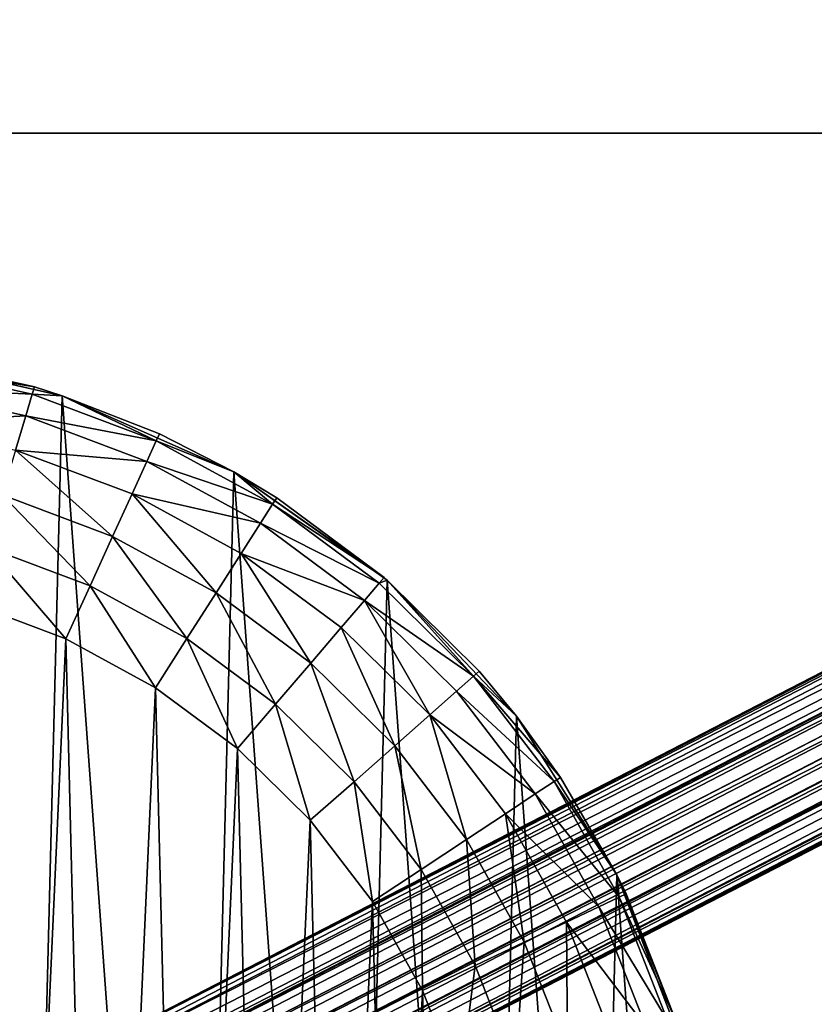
# Model space of a CAD drawing. Header units: millimetres. Extents: x -336 to 335, y 1 to 253.
# Tile 76 of 155: x 5 to 23, y 134 to 156. Entities that reach past the tile are written whole.
import ezdxf

# ---------------------------------------------------------------- set-up
doc = ezdxf.new("R2010")
doc.units = ezdxf.units.MM
doc.header["$LTSCALE"] = 25.4
doc.layers.get('0').update_dxf_attribs({"true_color": 0xff5454})

# ---------------------------------------------------------------- blocks, each defined once
blk = doc.blocks.new('COBA-ANTIQUE-III-9043.STL')
at = {"color": 39, "true_color": 0x42361f}
mesh = blk.add_polyface(dxfattribs=at)
corners = [(-65.316, 252.697, 161.661), (64.25, 1.275, 161.661), (-126.244, 62.203, 161.661), (125.177, 191.769, 161.661)]
mesh.append_faces([[corners[k] for k in face] for face in [(0, 1, 2), (1, 0, 3)]], dxfattribs={"vtx0": -1, "color": 39})
mesh = blk.add_polyface(dxfattribs=at)
corners = [(64.25, 1.275, 167.061), (-65.316, 252.697, 167.061), (-126.244, 62.203, 167.061), (125.177, 191.769, 167.061)]
mesh.append_faces([[corners[k] for k in face] for face in [(0, 1, 2), (1, 0, 3)]], dxfattribs={"vtx0": -1, "color": 39})
at = {"color": 250, "true_color": 0x262626}
mesh = blk.add_polyface(dxfattribs=at)
corners = [(83.643, 172.209, 151.211), (83.842, 172.124, 150.811), (-86.257, 84.466, 150.811)]
mesh.append_faces([[corners[k] for k in face] for face in [(0, 1, 2)]], dxfattribs={"color": 250})
mesh = blk.add_polyface(dxfattribs=at)
corners = [(4.265, 131.371, 151.661), (83.643, 172.209, 151.211), (-86.257, 84.466, 150.811)]
mesh.append_faces([[corners[k] for k in face] for face in [(0, 1, 2)]], dxfattribs={"color": 250})
mesh = blk.add_polyface(dxfattribs=at)
corners = [(83.642, 172.209, 152.109), (83.568, 172.239, 151.661), (4.265, 131.371, 151.661)]
mesh.append_faces([[corners[k] for k in face] for face in [(0, 1, 2)]], dxfattribs={"color": 250})
mesh = blk.add_polyface(dxfattribs=at)
corners = [(83.568, 172.239, 151.661), (83.643, 172.209, 151.211), (4.265, 131.371, 151.661)]
mesh.append_faces([[corners[k] for k in face] for face in [(0, 1, 2)]], dxfattribs={"color": 250})
mesh = blk.add_polyface(dxfattribs=at)
corners = [(83.642, 172.209, 152.109), (4.265, 131.371, 151.661), (4.277, 131.358, 151.906)]
mesh.append_faces([[corners[k] for k in face] for face in [(0, 1, 2)]], dxfattribs={"color": 250})
mesh = blk.add_polyface(dxfattribs=at)
corners = [(83.842, 172.124, 152.511), (83.642, 172.209, 152.109), (4.277, 131.358, 151.906)]
mesh.append_faces([[corners[k] for k in face] for face in [(0, 1, 2)]], dxfattribs={"color": 250})
mesh = blk.add_polyface(dxfattribs=at)
corners = [(-86.257, 84.466, 150.811), (84.336, 171.855, 150.291), (-86.325, 83.907, 150.291), (83.842, 172.124, 150.811)]
mesh.append_faces([[corners[k] for k in face] for face in [(0, 1, 2), (1, 0, 3)]], dxfattribs={"vtx0": -1, "color": 250})
mesh = blk.add_polyface(dxfattribs=at)
corners = [(83.842, 172.124, 152.511), (4.277, 131.358, 151.906), (4.42, 131.195, 152.511)]
mesh.append_faces([[corners[k] for k in face] for face in [(0, 1, 2)]], dxfattribs={"color": 250})
mesh = blk.add_polyface(dxfattribs=at)
corners = [(84.336, 171.855, 153.031), (83.842, 172.124, 152.511), (4.42, 131.195, 152.511)]
mesh.append_faces([[corners[k] for k in face] for face in [(0, 1, 2)]], dxfattribs={"color": 250})
mesh = blk.add_polyface(dxfattribs=at)
corners = [(-86.325, 83.907, 150.291), (84.482, 171.754, 150.189), (-86.327, 83.729, 150.189), (84.336, 171.855, 150.291)]
mesh.append_faces([[corners[k] for k in face] for face in [(0, 1, 2), (1, 0, 3)]], dxfattribs={"vtx0": -1, "color": 250})
mesh = blk.add_polyface(dxfattribs=at)
corners = [(84.482, 171.754, 150.189), (-86.279, 83.304, 150.022), (-86.327, 83.729, 150.189), (84.8, 171.468, 150.022)]
mesh.append_faces([[corners[k] for k in face] for face in [(0, 1, 2), (1, 0, 3)]], dxfattribs={"vtx0": -1, "color": 250})
mesh = blk.add_polyface(dxfattribs=at)
corners = [(84.336, 171.855, 153.031), (4.42, 131.195, 152.511), (4.806, 130.694, 153.133)]
mesh.append_faces([[corners[k] for k in face] for face in [(0, 1, 2)]], dxfattribs={"color": 250})
mesh = blk.add_polyface(dxfattribs=at)
corners = [(84.482, 171.754, 153.133), (84.336, 171.855, 153.031), (4.806, 130.694, 153.133)]
mesh.append_faces([[corners[k] for k in face] for face in [(0, 1, 2)]], dxfattribs={"color": 250})
mesh = blk.add_polyface(dxfattribs=at)
corners = [(84.8, 171.468, 153.3), (84.482, 171.754, 153.133), (4.806, 130.694, 153.133)]
mesh.append_faces([[corners[k] for k in face] for face in [(0, 1, 2)]], dxfattribs={"color": 250})
mesh = blk.add_polyface(dxfattribs=at)
corners = [(84.8, 171.468, 150.022), (-86.127, 82.877, 149.961), (-86.279, 83.304, 150.022), (85.06, 171.095, 149.961)]
mesh.append_faces([[corners[k] for k in face] for face in [(0, 1, 2), (1, 0, 3)]], dxfattribs={"vtx0": -1, "color": 250})
mesh = blk.add_polyface(dxfattribs=at)
corners = [(84.8, 171.468, 153.3), (4.806, 130.694, 153.133), (5.03, 130.348, 153.303)]
mesh.append_faces([[corners[k] for k in face] for face in [(0, 1, 2)]], dxfattribs={"color": 250})
mesh = blk.add_polyface(dxfattribs=at)
corners = [(85.06, 171.095, 153.361), (84.8, 171.468, 153.3), (5.03, 130.348, 153.303)]
mesh.append_faces([[corners[k] for k in face] for face in [(0, 1, 2)]], dxfattribs={"color": 250})
mesh = blk.add_polyface(dxfattribs=at)
corners = [(85.06, 171.095, 149.961), (-85.866, 82.504, 150.022), (-86.127, 82.877, 149.961), (85.213, 170.667, 150.022)]
mesh.append_faces([[corners[k] for k in face] for face in [(0, 1, 2), (1, 0, 3)]], dxfattribs={"vtx0": -1, "color": 250})
mesh = blk.add_polyface(dxfattribs=at)
corners = [(85.06, 171.095, 153.361), (5.03, 130.348, 153.303), (5.245, 129.964, 153.361)]
mesh.append_faces([[corners[k] for k in face] for face in [(0, 1, 2)]], dxfattribs={"color": 250})
mesh = blk.add_polyface(dxfattribs=at)
corners = [(85.213, 170.667, 153.3), (85.06, 171.095, 153.361), (5.245, 129.964, 153.361)]
mesh.append_faces([[corners[k] for k in face] for face in [(0, 1, 2)]], dxfattribs={"color": 250})
mesh = blk.add_polyface(dxfattribs=at)
corners = [(85.213, 170.667, 150.022), (-85.548, 82.218, 150.189), (-85.866, 82.504, 150.022), (85.261, 170.243, 150.189)]
mesh.append_faces([[corners[k] for k in face] for face in [(0, 1, 2), (1, 0, 3)]], dxfattribs={"vtx0": -1, "color": 250})
mesh = blk.add_polyface(dxfattribs=at)
corners = [(85.213, 170.667, 153.3), (5.245, 129.964, 153.361), (5.434, 129.565, 153.303)]
mesh.append_faces([[corners[k] for k in face] for face in [(0, 1, 2)]], dxfattribs={"color": 250})
mesh = blk.add_polyface(dxfattribs=at)
corners = [(85.261, 170.243, 153.133), (85.213, 170.667, 153.3), (5.434, 129.565, 153.303)]
mesh.append_faces([[corners[k] for k in face] for face in [(0, 1, 2)]], dxfattribs={"color": 250})
mesh = blk.add_polyface(dxfattribs=at)
corners = [(85.261, 170.243, 150.189), (-85.403, 82.117, 150.291), (-85.548, 82.218, 150.189), (85.259, 170.065, 150.291)]
mesh.append_faces([[corners[k] for k in face] for face in [(0, 1, 2), (1, 0, 3)]], dxfattribs={"vtx0": -1, "color": 250})
mesh = blk.add_polyface(dxfattribs=at)
corners = [(85.261, 170.243, 153.133), (5.434, 129.565, 153.303), (5.585, 129.182, 153.133)]
mesh.append_faces([[corners[k] for k in face] for face in [(0, 1, 2)]], dxfattribs={"color": 250})
mesh = blk.add_polyface(dxfattribs=at)
corners = [(85.261, 170.243, 153.133), (5.585, 129.182, 153.133), (85.259, 170.065, 153.031)]
mesh.append_faces([[corners[k] for k in face] for face in [(0, 1, 2)]], dxfattribs={"color": 250})
mesh = blk.add_polyface(dxfattribs=at)
corners = [(85.259, 170.065, 150.291), (-84.908, 81.848, 150.811), (-85.403, 82.117, 150.291), (85.191, 169.506, 150.811)]
mesh.append_faces([[corners[k] for k in face] for face in [(0, 1, 2), (1, 0, 3)]], dxfattribs={"vtx0": -1, "color": 250})
mesh = blk.add_polyface(dxfattribs=at)
corners = [(85.259, 170.065, 153.031), (5.585, 129.182, 153.133), (5.769, 128.577, 152.511)]
mesh.append_faces([[corners[k] for k in face] for face in [(0, 1, 2)]], dxfattribs={"color": 250})
mesh = blk.add_polyface(dxfattribs=at)
corners = [(85.259, 170.065, 153.031), (5.769, 128.577, 152.511), (85.191, 169.506, 152.511)]
mesh.append_faces([[corners[k] for k in face] for face in [(0, 1, 2)]], dxfattribs={"color": 250})
mesh = blk.add_polyface(dxfattribs=at)
corners = [(-84.709, 81.763, 151.212), (-84.908, 81.848, 150.811), (85.191, 169.506, 150.811)]
mesh.append_faces([[corners[k] for k in face] for face in [(0, 1, 2)]], dxfattribs={"color": 250})
mesh = blk.add_polyface(dxfattribs=at)
corners = [(-5.331, 122.601, 151.661), (-84.709, 81.763, 151.212), (85.191, 169.506, 150.811)]
mesh.append_faces([[corners[k] for k in face] for face in [(0, 1, 2)]], dxfattribs={"color": 250})
mesh = blk.add_polyface(dxfattribs=at)
corners = [(-5.331, 122.601, 151.661), (85.191, 169.506, 150.811), (5.822, 128.349, 151.661)]
mesh.append_faces([[corners[k] for k in face] for face in [(0, 1, 2)]], dxfattribs={"color": 250})
mesh = blk.add_polyface(dxfattribs=at)
corners = [(5.769, 128.577, 152.511), (85.166, 169.387, 152.32), (85.191, 169.506, 152.511)]
mesh.append_faces([[corners[k] for k in face] for face in [(0, 1, 2)]], dxfattribs={"color": 250})
mesh = blk.add_polyface(dxfattribs=at)
corners = [(5.769, 128.577, 152.511), (5.819, 128.367, 151.906), (85.166, 169.387, 152.32)]
mesh.append_faces([[corners[k] for k in face] for face in [(0, 1, 2)]], dxfattribs={"color": 250})
mesh = blk.add_polyface(dxfattribs=at)
corners = [(85.166, 169.387, 152.32), (5.819, 128.367, 151.906), (85.125, 169.216, 151.661)]
mesh.append_faces([[corners[k] for k in face] for face in [(0, 1, 2)]], dxfattribs={"color": 250})
mesh = blk.add_polyface(dxfattribs=at)
corners = [(5.822, 128.349, 151.661), (85.191, 169.506, 150.811), (85.145, 169.294, 151.212)]
mesh.append_faces([[corners[k] for k in face] for face in [(0, 1, 2)]], dxfattribs={"color": 250})
mesh = blk.add_polyface(dxfattribs=at)
corners = [(5.819, 128.367, 151.906), (5.822, 128.349, 151.661), (85.125, 169.216, 151.661)]
mesh.append_faces([[corners[k] for k in face] for face in [(0, 1, 2)]], dxfattribs={"color": 250})
mesh = blk.add_polyface(dxfattribs=at)
corners = [(5.822, 128.349, 151.661), (85.145, 169.294, 151.212), (85.125, 169.216, 151.661)]
mesh.append_faces([[corners[k] for k in face] for face in [(0, 1, 2)]], dxfattribs={"color": 250})
mesh = blk.add_polyface(dxfattribs=at)
corners = [(-249.533, 152.986, 198.061), (250.467, 152.986, 167.061), (-249.533, 152.986, 167.061), (250.467, 152.986, 198.061)]
mesh.append_faces([[corners[k] for k in face] for face in [(0, 1, 2), (1, 0, 3)]], dxfattribs={"vtx0": -1, "color": 250})
mesh = blk.add_polyface(dxfattribs=at)
corners = [(250.467, 100.986, 198.061), (-249.533, 152.986, 198.061), (-249.533, 100.986, 198.061), (250.467, 152.986, 198.061)]
mesh.append_faces([[corners[k] for k in face] for face in [(0, 1, 2), (1, 0, 3)]], dxfattribs={"vtx0": -1, "color": 250})
mesh = blk.add_polyface(dxfattribs=at)
corners = [(250.467, 152.986, 167.061), (-249.533, 100.986, 167.061), (-249.533, 152.986, 167.061), (250.467, 100.986, 167.061)]
mesh.append_faces([[corners[k] for k in face] for face in [(0, 1, 2), (1, 0, 3)]], dxfattribs={"vtx0": -1, "color": 250})
mesh = blk.add_polyface(dxfattribs=at)
corners = [(-21.621, 129.605, 86.661), (-21.018, 121.335, 86.661), (-21.727, 125.44, 86.661), (-20.705, 133.668, 86.661), (-19.522, 117.447, 86.661), (-19.014, 137.475, 86.661), (-17.296, 113.926, 86.661), (-16.612, 140.879, 86.661), (-14.426, 110.907, 86.661), (-13.593, 143.749, 86.661), (-11.023, 108.505, 86.661), (-10.072, 145.975, 86.661), (-7.216, 106.814, 86.661), (-6.184, 147.471, 86.661), (-3.152, 105.898, 86.661), (-2.079, 148.18, 86.661), (1.013, 105.792, 86.661), (2.086, 148.074, 86.661), (5.118, 106.501, 86.661), (6.149, 147.158, 86.661), (9.005, 107.997, 86.661), (9.956, 145.467, 86.661), (12.527, 110.223, 86.661), (13.36, 143.065, 86.661), (15.546, 113.093, 86.661), (16.23, 140.046, 86.661), (17.948, 116.497, 86.661), (18.456, 136.525, 86.661), (19.639, 120.304, 86.661), (19.952, 132.637, 86.661), (20.555, 124.367, 86.661), (20.661, 128.532, 86.661)]
mesh.append_faces([[corners[k] for k in face] for face in [(0, 1, 2), (30, 29, 31)]], dxfattribs={"vtx0": -1, "color": 250})
mesh.append_faces([[corners[k] for k in face] for face in [(1, 3, 4), (4, 5, 6), (6, 7, 8), (8, 9, 10), (10, 11, 12), (12, 13, 14), (14, 15, 16), (16, 17, 18), (18, 19, 20), (20, 21, 22), (22, 23, 24), (24, 25, 26), (26, 27, 28), (28, 29, 30)]], dxfattribs={"vtx0": -1, "vtx1": -1, "color": 250})
mesh.append_faces([[corners[k] for k in face] for face in [(1, 0, 3), (4, 3, 5), (6, 5, 7), (8, 7, 9), (10, 9, 11), (12, 11, 13), (14, 13, 15), (16, 15, 17), (18, 17, 19), (20, 19, 21), (22, 21, 23), (24, 23, 25), (26, 25, 27), (28, 27, 29)]], dxfattribs={"vtx0": -1, "vtx2": -1, "color": 250})
mesh = blk.add_polyface(dxfattribs=at)
corners = [(5.53, 147.353, 146.661), (2.086, 148.074, 86.661), (2.637, 147.998, 146.661)]
mesh.append_faces([[corners[k] for k in face] for face in [(0, 1, 2)]], dxfattribs={"color": 250})
mesh = blk.add_polyface(dxfattribs=at)
corners = [(5.53, 147.353, 146.661), (6.149, 147.158, 86.661), (2.086, 148.074, 86.661)]
mesh.append_faces([[corners[k] for k in face] for face in [(0, 1, 2)]], dxfattribs={"color": 250})
mesh = blk.add_polyface(dxfattribs=at)
corners = [(2.611, 147.83, 147.955), (5.53, 147.353, 146.661), (2.637, 147.998, 146.661), (5.482, 147.189, 147.955)]
mesh.append_faces([[corners[k] for k in face] for face in [(0, 1, 2), (1, 0, 3)]], dxfattribs={"vtx0": -1, "color": 250})
mesh = blk.add_polyface(dxfattribs=at)
corners = [(2.537, 147.336, 149.161), (5.482, 147.189, 147.955), (2.611, 147.83, 147.955), (5.339, 146.711, 149.161)]
mesh.append_faces([[corners[k] for k in face] for face in [(0, 1, 2), (1, 0, 3)]], dxfattribs={"vtx0": -1, "color": 250})
mesh = blk.add_polyface(dxfattribs=at)
corners = [(2.418, 146.55, 150.197), (5.339, 146.711, 149.161), (2.537, 147.336, 149.161), (5.112, 145.949, 150.197)]
mesh.append_faces([[corners[k] for k in face] for face in [(0, 1, 2), (1, 0, 3)]], dxfattribs={"vtx0": -1, "color": 250})
mesh = blk.add_polyface(dxfattribs=at)
corners = [(5.482, 147.189, 147.955), (6.149, 147.158, 146.661), (5.53, 147.353, 146.661)]
mesh.append_faces([[corners[k] for k in face] for face in [(0, 1, 2)]], dxfattribs={"color": 250})
mesh = blk.add_polyface(dxfattribs=at)
corners = [(6.149, 147.158, 146.661), (6.149, 147.158, 86.661), (5.53, 147.353, 146.661)]
mesh.append_faces([[corners[k] for k in face] for face in [(0, 1, 2)]], dxfattribs={"color": 250})
mesh = blk.add_polyface(dxfattribs=at)
corners = [(5.339, 146.711, 149.161), (8.235, 146.156, 147.955), (5.482, 147.189, 147.955), (8.027, 145.701, 149.161)]
mesh.append_faces([[corners[k] for k in face] for face in [(0, 1, 2), (1, 0, 3)]], dxfattribs={"vtx0": -1, "color": 250})
mesh = blk.add_polyface(dxfattribs=at)
corners = [(8.235, 146.156, 147.955), (6.149, 147.158, 146.661), (5.482, 147.189, 147.955)]
mesh.append_faces([[corners[k] for k in face] for face in [(0, 1, 2)]], dxfattribs={"color": 250})
mesh = blk.add_polyface(dxfattribs=at)
corners = [(8.306, 146.311, 146.661), (9.956, 145.467, 86.661), (6.149, 147.158, 86.661)]
mesh.append_faces([[corners[k] for k in face] for face in [(0, 1, 2)]], dxfattribs={"color": 250})
mesh = blk.add_polyface(dxfattribs=at)
corners = [(8.306, 146.311, 146.661), (6.149, 147.158, 86.661), (6.149, 147.158, 146.661)]
mesh.append_faces([[corners[k] for k in face] for face in [(0, 1, 2)]], dxfattribs={"color": 250})
mesh = blk.add_polyface(dxfattribs=at)
corners = [(8.235, 146.156, 147.955), (8.306, 146.311, 146.661), (6.149, 147.158, 146.661)]
mesh.append_faces([[corners[k] for k in face] for face in [(0, 1, 2)]], dxfattribs={"color": 250})
mesh = blk.add_polyface(dxfattribs=at)
corners = [(5.112, 145.949, 150.197), (8.027, 145.701, 149.161), (5.339, 146.711, 149.161), (7.697, 144.979, 150.197)]
mesh.append_faces([[corners[k] for k in face] for face in [(0, 1, 2), (1, 0, 3)]], dxfattribs={"vtx0": -1, "color": 250})
mesh = blk.add_polyface(dxfattribs=at)
corners = [(8.027, 145.701, 149.161), (10.817, 144.749, 147.955), (8.235, 146.156, 147.955), (10.548, 144.328, 149.161)]
mesh.append_faces([[corners[k] for k in face] for face in [(0, 1, 2), (1, 0, 3)]], dxfattribs={"vtx0": -1, "color": 250})
mesh = blk.add_polyface(dxfattribs=at)
corners = [(8.235, 146.156, 147.955), (9.956, 145.467, 146.661), (8.306, 146.311, 146.661)]
mesh.append_faces([[corners[k] for k in face] for face in [(0, 1, 2)]], dxfattribs={"color": 250})
mesh = blk.add_polyface(dxfattribs=at)
corners = [(10.817, 144.749, 147.955), (9.956, 145.467, 146.661), (8.235, 146.156, 147.955)]
mesh.append_faces([[corners[k] for k in face] for face in [(0, 1, 2)]], dxfattribs={"color": 250})
mesh = blk.add_polyface(dxfattribs=at)
corners = [(9.956, 145.467, 146.661), (9.956, 145.467, 86.661), (8.306, 146.311, 146.661)]
mesh.append_faces([[corners[k] for k in face] for face in [(0, 1, 2)]], dxfattribs={"color": 250})
mesh = blk.add_polyface(dxfattribs=at)
corners = [(7.266, 144.037, 150.991), (5.112, 145.949, 150.197), (4.817, 144.957, 150.991), (7.697, 144.979, 150.197)]
mesh.append_faces([[corners[k] for k in face] for face in [(0, 1, 2), (1, 0, 3)]], dxfattribs={"vtx0": -1, "color": 250})
mesh = blk.add_polyface(dxfattribs=at)
corners = [(7.697, 144.979, 150.197), (10.548, 144.328, 149.161), (8.027, 145.701, 149.161), (10.121, 143.658, 150.197)]
mesh.append_faces([[corners[k] for k in face] for face in [(0, 1, 2), (1, 0, 3)]], dxfattribs={"vtx0": -1, "color": 250})
mesh = blk.add_polyface(dxfattribs=at)
corners = [(13.29, 143.126, 146.661), (13.36, 143.065, 86.661), (9.956, 145.467, 86.661)]
mesh.append_faces([[corners[k] for k in face] for face in [(0, 1, 2)]], dxfattribs={"color": 250})
mesh = blk.add_polyface(dxfattribs=at)
corners = [(13.29, 143.126, 146.661), (9.956, 145.467, 86.661), (10.909, 144.892, 146.661)]
mesh.append_faces([[corners[k] for k in face] for face in [(0, 1, 2)]], dxfattribs={"color": 250})
mesh = blk.add_polyface(dxfattribs=at)
corners = [(10.909, 144.892, 146.661), (9.956, 145.467, 86.661), (9.956, 145.467, 146.661)]
mesh.append_faces([[corners[k] for k in face] for face in [(0, 1, 2)]], dxfattribs={"color": 250})
mesh = blk.add_polyface(dxfattribs=at)
corners = [(10.817, 144.749, 147.955), (10.909, 144.892, 146.661), (9.956, 145.467, 146.661)]
mesh.append_faces([[corners[k] for k in face] for face in [(0, 1, 2)]], dxfattribs={"color": 250})
mesh = blk.add_polyface(dxfattribs=at)
corners = [(6.764, 142.94, 151.491), (4.817, 144.957, 150.991), (4.473, 143.801, 151.491), (7.266, 144.037, 150.991)]
mesh.append_faces([[corners[k] for k in face] for face in [(0, 1, 2), (1, 0, 3)]], dxfattribs={"vtx0": -1, "color": 250})
mesh = blk.add_polyface(dxfattribs=at)
corners = [(9.563, 142.786, 150.991), (7.697, 144.979, 150.197), (7.266, 144.037, 150.991), (10.121, 143.658, 150.197)]
mesh.append_faces([[corners[k] for k in face] for face in [(0, 1, 2), (1, 0, 3)]], dxfattribs={"vtx0": -1, "color": 250})
mesh = blk.add_polyface(dxfattribs=at)
corners = [(10.817, 144.749, 147.955), (13.29, 143.126, 146.661), (10.909, 144.892, 146.661), (13.179, 142.996, 147.955)]
mesh.append_faces([[corners[k] for k in face] for face in [(0, 1, 2), (1, 0, 3)]], dxfattribs={"vtx0": -1, "color": 250})
mesh = blk.add_polyface(dxfattribs=at)
corners = [(10.548, 144.328, 149.161), (13.179, 142.996, 147.955), (10.817, 144.749, 147.955), (12.854, 142.617, 149.161)]
mesh.append_faces([[corners[k] for k in face] for face in [(0, 1, 2), (1, 0, 3)]], dxfattribs={"vtx0": -1, "color": 250})
mesh = blk.add_polyface(dxfattribs=at)
corners = [(10.121, 143.658, 150.197), (12.854, 142.617, 149.161), (10.548, 144.328, 149.161), (12.337, 142.013, 150.197)]
mesh.append_faces([[corners[k] for k in face] for face in [(0, 1, 2), (1, 0, 3)]], dxfattribs={"vtx0": -1, "color": 250})
mesh = blk.add_polyface(dxfattribs=at)
corners = [(8.914, 141.77, 151.491), (7.266, 144.037, 150.991), (6.764, 142.94, 151.491), (9.563, 142.786, 150.991)]
mesh.append_faces([[corners[k] for k in face] for face in [(0, 1, 2), (1, 0, 3)]], dxfattribs={"vtx0": -1, "color": 250})
mesh = blk.add_polyface(dxfattribs=at)
corners = [(6.226, 141.764, 151.661), (4.473, 143.801, 151.491), (4.104, 142.56, 151.661), (6.764, 142.94, 151.491)]
mesh.append_faces([[corners[k] for k in face] for face in [(0, 1, 2), (1, 0, 3)]], dxfattribs={"vtx0": -1, "color": 250})
mesh = blk.add_polyface(dxfattribs=at)
corners = [(11.664, 141.227, 150.991), (10.121, 143.658, 150.197), (9.563, 142.786, 150.991), (12.337, 142.013, 150.197)]
mesh.append_faces([[corners[k] for k in face] for face in [(0, 1, 2), (1, 0, 3)]], dxfattribs={"vtx0": -1, "color": 250})
mesh = blk.add_polyface(dxfattribs=at)
corners = [(-16.71, 125.451, 151.661), (-16.507, 129.969, 151.661), (-16.767, 127.717, 151.661), (-16.339, 123.214, 151.661), (-15.936, 132.163, 151.661), (-15.661, 121.051, 151.661), (-15.066, 134.257, 151.661), (-14.687, 119.004, 151.661), (-13.913, 136.208, 151.661), (-13.439, 117.111, 151.661), (-12.499, 137.981, 151.661), (-11.939, 115.411, 151.661), (-10.852, 139.539, 151.661), (-10.217, 113.937, 151.661), (-9.005, 140.853, 151.661), (-8.307, 112.716, 151.661), (-6.992, 141.897, 151.661), (-6.245, 111.773, 151.661), (-4.854, 142.651, 151.661), (-4.072, 111.126, 151.661), (-2.632, 143.1, 151.661), (-1.83, 110.788, 151.661), (-0.369, 143.235, 151.661), (0.437, 110.765, 151.661), (1.891, 143.054, 151.661), (2.685, 111.058, 151.661), (4.104, 142.56, 151.661), (4.87, 111.661, 151.661), (6.226, 141.764, 151.661), (6.95, 112.562, 151.661), (8.217, 140.679, 151.661), (8.885, 113.744, 151.661), (10.037, 139.328, 151.661), (10.636, 115.183, 151.661), (11.652, 137.737, 151.661), (12.17, 116.853, 151.661), (13.03, 135.936, 151.661), (13.457, 118.719, 151.661), (14.143, 133.962, 151.661), (14.471, 120.747, 151.661), (14.971, 131.851, 151.661), (15.194, 122.896, 151.661), (15.498, 129.646, 151.661), (15.61, 125.124, 151.661), (15.712, 127.389, 151.661)]
mesh.append_faces([[corners[k] for k in face] for face in [(0, 1, 2), (42, 43, 44)]], dxfattribs={"vtx0": -1, "color": 250})
mesh.append_faces([[corners[k] for k in face] for face in [(1, 3, 4), (4, 5, 6), (6, 7, 8), (8, 9, 10), (10, 11, 12), (12, 13, 14), (14, 15, 16), (16, 17, 18), (18, 19, 20), (20, 21, 22), (22, 23, 24), (24, 25, 26), (26, 27, 28), (28, 29, 30), (30, 31, 32), (32, 33, 34), (34, 35, 36), (36, 37, 38), (38, 39, 40), (40, 41, 42)]], dxfattribs={"vtx0": -1, "vtx1": -1, "color": 250})
mesh.append_faces([[corners[k] for k in face] for face in [(1, 0, 3), (4, 3, 5), (6, 5, 7), (8, 7, 9), (10, 9, 11), (12, 11, 13), (14, 13, 15), (16, 15, 17), (18, 17, 19), (20, 19, 21), (22, 21, 23), (24, 23, 25), (26, 25, 27), (28, 27, 29), (30, 29, 31), (32, 31, 33), (34, 33, 35), (36, 35, 37), (38, 37, 39), (40, 39, 41), (42, 41, 43)]], dxfattribs={"vtx0": -1, "vtx2": -1, "color": 250})
mesh = blk.add_polyface(dxfattribs=at)
corners = [(13.179, 142.996, 147.955), (13.36, 143.065, 146.661), (13.29, 143.126, 146.661)]
mesh.append_faces([[corners[k] for k in face] for face in [(0, 1, 2)]], dxfattribs={"color": 250})
mesh = blk.add_polyface(dxfattribs=at)
corners = [(13.36, 143.065, 146.661), (13.36, 143.065, 86.661), (13.29, 143.126, 146.661)]
mesh.append_faces([[corners[k] for k in face] for face in [(0, 1, 2)]], dxfattribs={"color": 250})
mesh = blk.add_polyface(dxfattribs=at)
corners = [(8.217, 140.679, 151.661), (6.764, 142.94, 151.491), (6.226, 141.764, 151.661), (8.914, 141.77, 151.491)]
mesh.append_faces([[corners[k] for k in face] for face in [(0, 1, 2), (1, 0, 3)]], dxfattribs={"vtx0": -1, "color": 250})
mesh = blk.add_polyface(dxfattribs=at)
corners = [(12.854, 142.617, 149.161), (15.274, 140.932, 147.955), (13.179, 142.996, 147.955), (14.899, 140.602, 149.161)]
mesh.append_faces([[corners[k] for k in face] for face in [(0, 1, 2), (1, 0, 3)]], dxfattribs={"vtx0": -1, "color": 250})
mesh = blk.add_polyface(dxfattribs=at)
corners = [(15.274, 140.932, 147.955), (13.36, 143.065, 146.661), (13.179, 142.996, 147.955)]
mesh.append_faces([[corners[k] for k in face] for face in [(0, 1, 2)]], dxfattribs={"color": 250})
mesh = blk.add_polyface(dxfattribs=at)
corners = [(13.36, 143.065, 86.661), (15.402, 141.045, 146.661), (16.23, 140.046, 86.661)]
mesh.append_faces([[corners[k] for k in face] for face in [(0, 1, 2)]], dxfattribs={"color": 250})
mesh = blk.add_polyface(dxfattribs=at)
corners = [(15.402, 141.045, 146.661), (13.36, 143.065, 86.661), (13.36, 143.065, 146.661)]
mesh.append_faces([[corners[k] for k in face] for face in [(0, 1, 2)]], dxfattribs={"color": 250})
mesh = blk.add_polyface(dxfattribs=at)
corners = [(15.274, 140.932, 147.955), (15.402, 141.045, 146.661), (13.36, 143.065, 146.661)]
mesh.append_faces([[corners[k] for k in face] for face in [(0, 1, 2)]], dxfattribs={"color": 250})
mesh = blk.add_polyface(dxfattribs=at)
corners = [(10.879, 140.311, 151.491), (9.563, 142.786, 150.991), (8.914, 141.77, 151.491), (11.664, 141.227, 150.991)]
mesh.append_faces([[corners[k] for k in face] for face in [(0, 1, 2), (1, 0, 3)]], dxfattribs={"vtx0": -1, "color": 250})
mesh = blk.add_polyface(dxfattribs=at)
corners = [(14.303, 140.076, 150.197), (12.854, 142.617, 149.161), (12.337, 142.013, 150.197), (14.899, 140.602, 149.161)]
mesh.append_faces([[corners[k] for k in face] for face in [(0, 1, 2), (1, 0, 3)]], dxfattribs={"vtx0": -1, "color": 250})
mesh = blk.add_polyface(dxfattribs=at)
corners = [(13.527, 139.391, 150.991), (12.337, 142.013, 150.197), (11.664, 141.227, 150.991), (14.303, 140.076, 150.197)]
mesh.append_faces([[corners[k] for k in face] for face in [(0, 1, 2), (1, 0, 3)]], dxfattribs={"vtx0": -1, "color": 250})
mesh = blk.add_polyface(dxfattribs=at)
corners = [(10.037, 139.328, 151.661), (8.914, 141.77, 151.491), (8.217, 140.679, 151.661), (10.879, 140.311, 151.491)]
mesh.append_faces([[corners[k] for k in face] for face in [(0, 1, 2), (1, 0, 3)]], dxfattribs={"vtx0": -1, "color": 250})
mesh = blk.add_polyface(dxfattribs=at)
corners = [(12.623, 138.593, 151.491), (11.664, 141.227, 150.991), (10.879, 140.311, 151.491), (13.527, 139.391, 150.991)]
mesh.append_faces([[corners[k] for k in face] for face in [(0, 1, 2), (1, 0, 3)]], dxfattribs={"vtx0": -1, "color": 250})
mesh = blk.add_polyface(dxfattribs=at)
corners = [(17.061, 138.596, 147.955), (14.899, 140.602, 149.161), (16.644, 138.321, 149.161), (15.274, 140.932, 147.955)]
mesh.append_faces([[corners[k] for k in face] for face in [(0, 1, 2), (1, 0, 3)]], dxfattribs={"vtx0": -1, "color": 250})
mesh = blk.add_polyface(dxfattribs=at)
corners = [(15.402, 141.045, 146.661), (15.274, 140.932, 147.955), (16.23, 140.046, 146.661)]
mesh.append_faces([[corners[k] for k in face] for face in [(0, 1, 2)]], dxfattribs={"color": 250})
mesh = blk.add_polyface(dxfattribs=at)
corners = [(15.274, 140.932, 147.955), (17.061, 138.596, 147.955), (17.203, 138.69, 146.661)]
mesh.append_faces([[corners[k] for k in face] for face in [(0, 1, 2)]], dxfattribs={"color": 250})
mesh = blk.add_polyface(dxfattribs=at)
corners = [(15.274, 140.932, 147.955), (17.203, 138.69, 146.661), (16.23, 140.046, 146.661)]
mesh.append_faces([[corners[k] for k in face] for face in [(0, 1, 2)]], dxfattribs={"color": 250})
mesh = blk.add_polyface(dxfattribs=at)
corners = [(15.402, 141.045, 146.661), (16.23, 140.046, 146.661), (16.23, 140.046, 86.661)]
mesh.append_faces([[corners[k] for k in face] for face in [(0, 1, 2)]], dxfattribs={"color": 250})
mesh = blk.add_polyface(dxfattribs=at)
corners = [(16.644, 138.321, 149.161), (14.303, 140.076, 150.197), (15.981, 137.884, 150.197), (14.899, 140.602, 149.161)]
mesh.append_faces([[corners[k] for k in face] for face in [(0, 1, 2), (1, 0, 3)]], dxfattribs={"vtx0": -1, "color": 250})
mesh = blk.add_polyface(dxfattribs=at)
corners = [(11.652, 137.737, 151.661), (10.879, 140.311, 151.491), (10.037, 139.328, 151.661), (12.623, 138.593, 151.491)]
mesh.append_faces([[corners[k] for k in face] for face in [(0, 1, 2), (1, 0, 3)]], dxfattribs={"vtx0": -1, "color": 250})
mesh = blk.add_polyface(dxfattribs=at)
corners = [(15.116, 137.313, 150.991), (14.303, 140.076, 150.197), (13.527, 139.391, 150.991), (15.981, 137.884, 150.197)]
mesh.append_faces([[corners[k] for k in face] for face in [(0, 1, 2), (1, 0, 3)]], dxfattribs={"vtx0": -1, "color": 250})
mesh = blk.add_polyface(dxfattribs=at)
corners = [(16.23, 140.046, 86.661), (17.203, 138.69, 146.661), (18.456, 136.525, 86.661)]
mesh.append_faces([[corners[k] for k in face] for face in [(0, 1, 2)]], dxfattribs={"color": 250})
mesh = blk.add_polyface(dxfattribs=at)
corners = [(16.23, 140.046, 146.661), (17.203, 138.69, 146.661), (16.23, 140.046, 86.661)]
mesh.append_faces([[corners[k] for k in face] for face in [(0, 1, 2)]], dxfattribs={"color": 250})
mesh = blk.add_polyface(dxfattribs=at)
corners = [(14.11, 136.649, 151.491), (13.527, 139.391, 150.991), (12.623, 138.593, 151.491), (15.116, 137.313, 150.991)]
mesh.append_faces([[corners[k] for k in face] for face in [(0, 1, 2), (1, 0, 3)]], dxfattribs={"vtx0": -1, "color": 250})
mesh = blk.add_polyface(dxfattribs=at)
corners = [(13.03, 135.936, 151.661), (12.623, 138.593, 151.491), (11.652, 137.737, 151.661), (14.11, 136.649, 151.491)]
mesh.append_faces([[corners[k] for k in face] for face in [(0, 1, 2), (1, 0, 3)]], dxfattribs={"vtx0": -1, "color": 250})
mesh = blk.add_polyface(dxfattribs=at)
corners = [(18.505, 136.035, 147.955), (16.644, 138.321, 149.161), (18.054, 135.82, 149.161), (17.061, 138.596, 147.955)]
mesh.append_faces([[corners[k] for k in face] for face in [(0, 1, 2), (1, 0, 3)]], dxfattribs={"vtx0": -1, "color": 250})
mesh = blk.add_polyface(dxfattribs=at)
corners = [(17.203, 138.69, 146.661), (17.061, 138.596, 147.955), (18.456, 136.525, 146.661)]
mesh.append_faces([[corners[k] for k in face] for face in [(0, 1, 2)]], dxfattribs={"color": 250})
mesh = blk.add_polyface(dxfattribs=at)
corners = [(17.061, 138.596, 147.955), (18.505, 136.035, 147.955), (18.456, 136.525, 146.661)]
mesh.append_faces([[corners[k] for k in face] for face in [(0, 1, 2)]], dxfattribs={"color": 250})
mesh = blk.add_polyface(dxfattribs=at)
corners = [(17.203, 138.69, 146.661), (18.456, 136.525, 146.661), (18.456, 136.525, 86.661)]
mesh.append_faces([[corners[k] for k in face] for face in [(0, 1, 2)]], dxfattribs={"color": 250})
mesh = blk.add_polyface(dxfattribs=at)
corners = [(18.054, 135.82, 149.161), (15.981, 137.884, 150.197), (17.337, 135.479, 150.197), (16.644, 138.321, 149.161)]
mesh.append_faces([[corners[k] for k in face] for face in [(0, 1, 2), (1, 0, 3)]], dxfattribs={"vtx0": -1, "color": 250})
mesh = blk.add_polyface(dxfattribs=at)
corners = [(16.401, 135.035, 150.991), (15.981, 137.884, 150.197), (15.116, 137.313, 150.991), (17.337, 135.479, 150.197)]
mesh.append_faces([[corners[k] for k in face] for face in [(0, 1, 2), (1, 0, 3)]], dxfattribs={"vtx0": -1, "color": 250})
mesh = blk.add_polyface(dxfattribs=at)
corners = [(15.312, 134.517, 151.491), (15.116, 137.313, 150.991), (14.11, 136.649, 151.491), (16.401, 135.035, 150.991)]
mesh.append_faces([[corners[k] for k in face] for face in [(0, 1, 2), (1, 0, 3)]], dxfattribs={"vtx0": -1, "color": 250})
mesh = blk.add_polyface(dxfattribs=at)
corners = [(14.143, 133.962, 151.661), (14.11, 136.649, 151.491), (13.03, 135.936, 151.661), (15.312, 134.517, 151.491)]
mesh.append_faces([[corners[k] for k in face] for face in [(0, 1, 2), (1, 0, 3)]], dxfattribs={"vtx0": -1, "color": 250})
mesh = blk.add_polyface(dxfattribs=at)
corners = [(18.456, 136.525, 146.661), (18.659, 136.108, 146.661), (18.456, 136.525, 86.661)]
mesh.append_faces([[corners[k] for k in face] for face in [(0, 1, 2)]], dxfattribs={"color": 250})
mesh = blk.add_polyface(dxfattribs=at)
corners = [(18.456, 136.525, 86.661), (18.659, 136.108, 146.661), (19.742, 133.348, 146.661)]
mesh.append_faces([[corners[k] for k in face] for face in [(0, 1, 2)]], dxfattribs={"color": 250})
mesh = blk.add_polyface(dxfattribs=at)
corners = [(18.456, 136.525, 86.661), (19.742, 133.348, 146.661), (19.952, 132.637, 86.661)]
mesh.append_faces([[corners[k] for k in face] for face in [(0, 1, 2)]], dxfattribs={"color": 250})
mesh = blk.add_polyface(dxfattribs=at)
corners = [(18.456, 136.525, 146.661), (18.505, 136.035, 147.955), (18.659, 136.108, 146.661)]
mesh.append_faces([[corners[k] for k in face] for face in [(0, 1, 2)]], dxfattribs={"color": 250})
mesh = blk.add_polyface(dxfattribs=at)
corners = [(19.742, 133.348, 146.661), (18.505, 136.035, 147.955), (19.58, 133.297, 147.955), (18.659, 136.108, 146.661)]
mesh.append_faces([[corners[k] for k in face] for face in [(0, 1, 2), (1, 0, 3)]], dxfattribs={"vtx0": -1, "color": 250})
mesh = blk.add_polyface(dxfattribs=at)
corners = [(19.58, 133.297, 147.955), (18.054, 135.82, 149.161), (19.103, 133.148, 149.161), (18.505, 136.035, 147.955)]
mesh.append_faces([[corners[k] for k in face] for face in [(0, 1, 2), (1, 0, 3)]], dxfattribs={"vtx0": -1, "color": 250})
mesh = blk.add_polyface(dxfattribs=at)
corners = [(19.103, 133.148, 149.161), (17.337, 135.479, 150.197), (18.345, 132.91, 150.197), (18.054, 135.82, 149.161)]
mesh.append_faces([[corners[k] for k in face] for face in [(0, 1, 2), (1, 0, 3)]], dxfattribs={"vtx0": -1, "color": 250})
mesh = blk.add_polyface(dxfattribs=at)
corners = [(17.357, 132.6, 150.991), (17.337, 135.479, 150.197), (16.401, 135.035, 150.991), (18.345, 132.91, 150.197)]
mesh.append_faces([[corners[k] for k in face] for face in [(0, 1, 2), (1, 0, 3)]], dxfattribs={"vtx0": -1, "color": 250})
mesh = blk.add_polyface(dxfattribs=at)
corners = [(16.206, 132.239, 151.491), (16.401, 135.035, 150.991), (15.312, 134.517, 151.491), (17.357, 132.6, 150.991)]
mesh.append_faces([[corners[k] for k in face] for face in [(0, 1, 2), (1, 0, 3)]], dxfattribs={"vtx0": -1, "color": 250})
mesh = blk.add_polyface(dxfattribs=at)
corners = [(14.971, 131.851, 151.661), (15.312, 134.517, 151.491), (14.143, 133.962, 151.661), (16.206, 132.239, 151.491)]
mesh.append_faces([[corners[k] for k in face] for face in [(0, 1, 2), (1, 0, 3)]], dxfattribs={"vtx0": -1, "color": 250})

msp = doc.modelspace()

# ---------------------------------------------------------------- block references
at = {"color": 0}
msp.add_blockref('COBA-ANTIQUE-III-9043.STL', (0, 0), dxfattribs=at)

doc.saveas('drawing.dxf')
